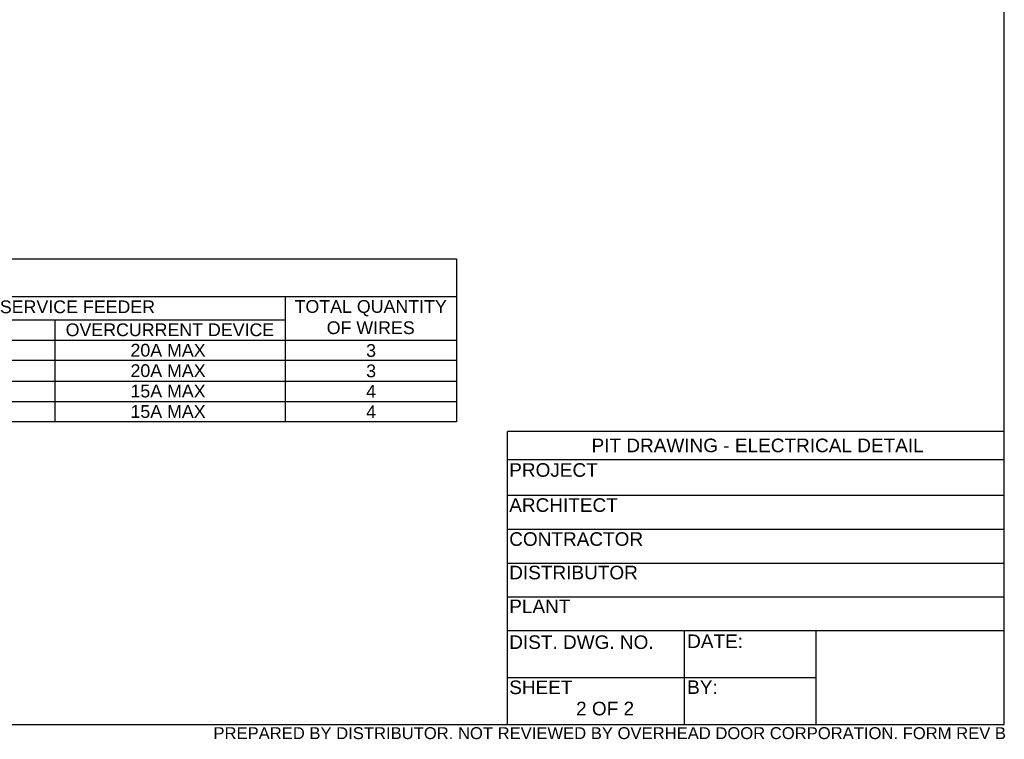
# Model space of a CAD drawing. Header units: inches. Extents: x 3.3 to 19.7, y 2 to 14.1.
# Tile 12 of 42: x 12.5 to 19.7, y 2 to 7.3. Entities that reach past the tile are written whole.
import ezdxf
from ezdxf.enums import TextEntityAlignment as Align

# ---------------------------------------------------------------- set-up
doc = ezdxf.new("R2010")
doc.units = ezdxf.units.IN
doc.header["$MEASUREMENT"] = 0
doc.layers.add('OHD', color=7, linetype='Continuous')
doc.styles.add('Arial', font='arial.ttf', dxfattribs={"height": 0.09375})

msp = doc.modelspace()

# ---------------------------------------------------------------- linework, layer by layer
for p, q in [((19.73199, 2.07502), (19.73199, 14.12325)), ((19.73199, 4.23128), (16.07604, 4.23128)), ((16.07604, 2.07502), (16.07604, 4.23128)), ((19.73199, 4.02249), (16.07604, 4.02249)), ((16.07604, 3.76252), (19.73199, 3.76252)), ((16.07604, 3.51252), (19.73199, 3.51252)), ((16.07604, 3.26252), (19.73199, 3.26252)), ((16.07604, 3.01252), (19.73199, 3.01252)), ((19.73199, 2.76252), (16.07604, 2.76252)), ((17.37886, 2.07502), (17.37886, 2.76252)), ((18.34612, 2.07502), (18.34612, 2.76252)), ((18.34612, 2.41877), (16.07604, 2.41877)), ((3.31199, 2.07502), (19.73199, 2.07502))]:
    msp.add_line(p, q)
at = {"color": 2}
for p, q in [((7.39226, 5.49985), (15.69941, 5.49985)), ((15.69941, 5.49985), (15.69941, 4.30095))]:
    msp.add_line(p, q, dxfattribs=at)
at = {"color": 2, "linetype": 'Continuous'}
for p, q in [((7.38184, 5.22377), (15.69941, 5.22377)), ((14.43901, 5.22377), (14.43901, 4.30095)), ((11.4185, 5.05275), (14.43901, 5.05275)), ((12.74317, 5.05275), (12.74317, 4.30095)), ((9.47714, 4.90239), (14.53656, 4.90239)), ((9.47714, 4.90239), (13.12853, 4.90239)), ((11.85441, 4.90239), (15.69941, 4.90239)), ((15.69941, 4.75203), (9.47714, 4.75203)), ((11.4185, 4.60167), (15.69941, 4.60167)), ((9.47714, 4.45131), (13.12853, 4.45131)), ((11.85441, 4.45131), (15.69941, 4.45131)), ((15.69941, 4.30095), (9.47714, 4.30095))]:
    msp.add_line(p, q, dxfattribs=at)

# ---------------------------------------------------------------- texts
at = {"style": 'Arial'}
for s, p in [('PROJECT', (16.08786, 3.89707)), ('ARCHITECT', (16.08786, 3.63896)), ('CONTRACTOR', (16.08786, 3.38896)), ('DISTRIBUTOR', (16.08786, 3.14256)), ('PLANT', (16.08786, 2.89393)), ('DIST. DWG. NO.', (16.08786, 2.63031)), ('DATE:', (17.39755, 2.63665)), ('SHEET', (16.08786, 2.29783)), ('BY:', (17.39755, 2.2991)), ('2 OF 2', (16.58009, 2.1417))]:
    msp.add_text(s, height=0.1, dxfattribs=at).set_placement(p)
at = {"color": 2, "linetype": 'Continuous', "char_height": 0.09375, "attachment_point": 1, "style": 'Arial'}
for s, insert, width in [('SERVICE FEEDER', (12.33855, 5.19485), 1.2880488), ('\\pxqc;TOTAL QUANTITY OF WIRES', (14.48985, 5.19723), 1.1569178), ('OVERCURRENT DEVICE', (12.82282, 5.02576), 2.8802827), ('20A MAX', (13.30002, 4.8754), 2.8802827), ('3', (15.03471, 4.87332), 1.733675), ('20A MAX', (13.30002, 4.72504), 2.8802827), ('3', (15.03471, 4.72296), 1.733675), ('15A MAX', (13.30002, 4.57468), 2.8802827), ('4', (15.03471, 4.5726), 1.733675), ('15A MAX', (13.30002, 4.42432), 2.8802827), ('{4}', (15.03471, 4.42224), 1.733675)]:
    msp.add_mtext(s, dxfattribs=dict(at, insert=insert, width=width))
at = {"layer": 'OHD', "style": 'Arial'}
for s, height, p in [('PIT DRAWING - ELECTRICAL DETAIL', 0.1, (17.91614, 4.07795)), ('PREPARED BY DISTRIBUTOR. NOT REVIEWED BY OVERHEAD DOOR CORPORATION. FORM REV B', 0.0875, (16.8276, 1.96694))]:
    msp.add_text(s, height=height, dxfattribs=at).set_placement(p, align=Align.CENTER)

doc.saveas('drawing.dxf')
